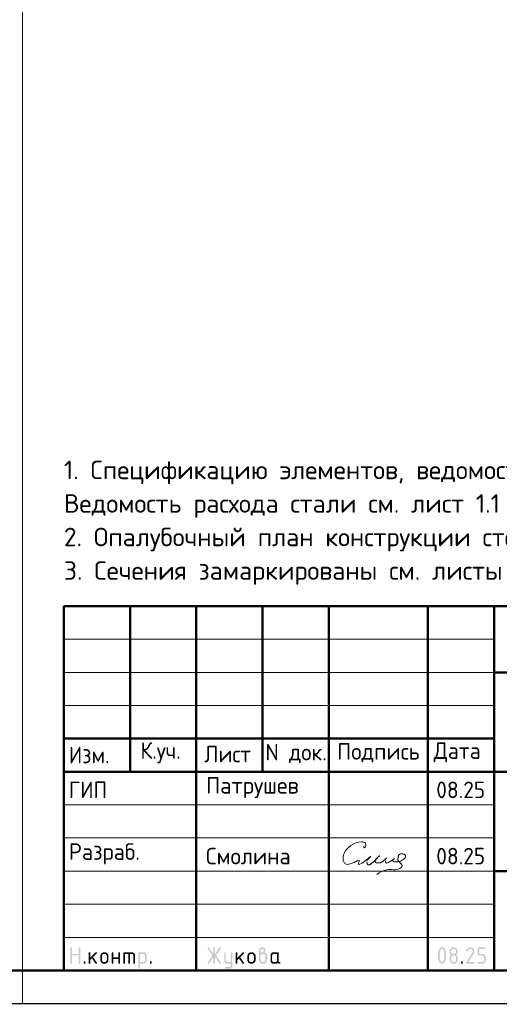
# Model space of a CAD drawing. Header units: millimetres. Extents: x 0 to 50400, y -12 to 35652.
# Tile 7 of 9: x 26798 to 35493, y -12 to 17820. Entities that reach past the tile are written whole.
import ezdxf

# ---------------------------------------------------------------- set-up
doc = ezdxf.new("R2010")
doc.units = ezdxf.units.MM
doc.layers.add('Standard', color=7, linetype='Continuous', lineweight=25)
doc.styles.add('ISOCPEUR', font='txt')

msp = doc.modelspace()

# ---------------------------------------------------------------- hatches: boundary and pattern name
at = {"layer": 'Standard', "linetype": 'Continuous', "lineweight": 25, "transparency": 33554687}
for points in [[(27719, 737), (27719, 1007), (27719, 1008), (27719, 1010), (27719, 1012), (27720, 1013), (27720, 1015), (27721, 1016), (27722, 1017), (27723, 1018), (27724, 1019), (27725, 1019), (27726, 1020), (27727, 1021), (27729, 1021), (27730, 1021), (27732, 1022), (27734, 1022), (27736, 1022), (27737, 1021), (27739, 1021), (27741, 1021), (27742, 1020), (27743, 1019), (27744, 1019), (27745, 1018), (27746, 1017), (27747, 1016), (27748, 1015), (27748, 1013), (27748, 1012), (27749, 1010), (27749, 1008), (27749, 1007), (27749, 902), (27869, 902), (27869, 1007), (27869, 1008), (27869, 1010), (27869, 1012), (27870, 1013), (27870, 1015), (27871, 1016), (27871, 1017), (27872, 1018), (27873, 1019), (27874, 1019), (27876, 1020), (27877, 1021), (27878, 1021), (27880, 1021), (27882, 1022), (27884, 1022), (27886, 1022), (27887, 1021), (27889, 1021), (27890, 1021), (27892, 1020), (27893, 1019), (27894, 1019), (27895, 1018), (27896, 1017), (27897, 1016), (27897, 1015), (27898, 1013), (27898, 1012), (27898, 1010), (27899, 1008), (27899, 1007), (27899, 737), (27899, 735), (27898, 733), (27898, 731), (27898, 730), (27897, 729), (27897, 727), (27896, 726), (27895, 725), (27894, 724), (27893, 724), (27892, 723), (27890, 722), (27889, 722), (27887, 722), (27886, 722), (27884, 722), (27882, 722), (27880, 722), (27878, 722), (27877, 722), (27876, 723), (27874, 724), (27873, 724), (27872, 725), (27871, 726), (27871, 727), (27870, 729), (27870, 730), (27869, 731), (27869, 733), (27869, 735), (27869, 737), (27869, 872), (27749, 872), (27749, 737), (27749, 735), (27749, 733), (27748, 731), (27748, 730), (27748, 729), (27747, 727), (27746, 726), (27745, 725), (27744, 724), (27743, 724), (27742, 723), (27741, 722), (27739, 722), (27737, 722), (27736, 722), (27734, 722), (27732, 722), (27730, 722), (27729, 722), (27727, 722), (27726, 723), (27725, 724), (27724, 724), (27723, 725), (27722, 726), (27721, 727), (27720, 729), (27720, 730), (27719, 731), (27719, 733), (27719, 735)], [(28079, 833), (28173, 927), (28174, 928), (28175, 929), (28177, 930), (28178, 930), (28179, 931), (28181, 931), (28182, 931), (28184, 931), (28186, 931), (28187, 931), (28189, 931), (28190, 930), (28192, 930), (28193, 929), (28194, 929), (28195, 928), (28196, 927), (28197, 926), (28197, 924), (28198, 923), (28198, 922), (28198, 920), (28199, 918), (28199, 916), (28199, 915), (28198, 914), (28198, 912), (28198, 911), (28197, 910), (28196, 908), (28195, 907), (28194, 906), (28128, 840), (28196, 745), (28197, 743), (28198, 741), (28199, 739), (28199, 736), (28199, 734), (28198, 733), (28198, 731), (28198, 730), (28197, 728), (28197, 727), (28196, 726), (28195, 725), (28194, 724), (28193, 724), (28192, 723), (28190, 722), (28189, 722), (28187, 722), (28186, 722), (28184, 722), (28182, 722), (28180, 722), (28178, 722), (28177, 723), (28175, 724), (28174, 725), (28172, 726), (28171, 728), (28107, 819), (28079, 791), (28079, 737), (28079, 735), (28078, 733), (28078, 731), (28078, 730), (28077, 729), (28077, 727), (28076, 726), (28075, 725), (28074, 724), (28073, 724), (28072, 723), (28070, 722), (28069, 722), (28067, 722), (28066, 722), (28064, 722), (28062, 722), (28060, 722), (28059, 722), (28057, 722), (28056, 723), (28055, 724), (28053, 724), (28052, 725), (28051, 726), (28051, 727), (28050, 729), (28050, 730), (28049, 731), (28049, 733), (28049, 735), (28049, 737), (28049, 916), (28049, 918), (28049, 920), (28049, 922), (28050, 923), (28050, 924), (28051, 926), (28051, 927), (28052, 928), (28053, 929), (28055, 929), (28056, 930), (28057, 930), (28059, 931), (28060, 931), (28062, 931), (28064, 931), (28066, 931), (28067, 931), (28069, 931), (28070, 930), (28072, 930), (28073, 929), (28074, 929), (28075, 928), (28076, 927), (28077, 926), (28077, 924), (28078, 923), (28078, 922), (28078, 920), (28079, 918), (28079, 916)], [(28498, 811), (28498, 737), (28498, 735), (28498, 733), (28498, 731), (28497, 730), (28497, 729), (28496, 727), (28496, 726), (28495, 725), (28494, 724), (28493, 724), (28491, 723), (28490, 722), (28489, 722), (28487, 722), (28485, 722), (28483, 722), (28481, 722), (28480, 722), (28478, 722), (28477, 722), (28475, 723), (28474, 724), (28473, 724), (28472, 725), (28471, 726), (28470, 727), (28470, 729), (28469, 730), (28469, 731), (28469, 733), (28468, 735), (28468, 737), (28468, 916), (28468, 918), (28469, 920), (28469, 922), (28469, 923), (28470, 924), (28470, 926), (28471, 927), (28472, 928), (28473, 929), (28474, 929), (28475, 930), (28477, 930), (28478, 931), (28480, 931), (28481, 931), (28483, 931), (28485, 931), (28487, 931), (28489, 931), (28490, 930), (28491, 930), (28493, 929), (28494, 929), (28495, 928), (28496, 927), (28496, 926), (28497, 924), (28497, 923), (28498, 922), (28498, 920), (28498, 918), (28498, 916), (28498, 841), (28588, 841), (28588, 916), (28588, 918), (28588, 920), (28588, 922), (28589, 923), (28589, 924), (28590, 926), (28591, 927), (28592, 928), (28593, 929), (28594, 929), (28595, 930), (28596, 930), (28598, 931), (28600, 931), (28601, 931), (28603, 931), (28605, 931), (28607, 931), (28608, 931), (28610, 930), (28611, 930), (28612, 929), (28613, 929), (28614, 928), (28615, 927), (28616, 926), (28617, 924), (28617, 923), (28618, 922), (28618, 920), (28618, 918), (28618, 916), (28618, 737), (28618, 735), (28618, 733), (28618, 731), (28617, 730), (28617, 729), (28616, 727), (28615, 726), (28614, 725), (28613, 724), (28612, 724), (28611, 723), (28610, 722), (28608, 722), (28607, 722), (28605, 722), (28603, 722), (28601, 722), (28600, 722), (28598, 722), (28596, 722), (28595, 723), (28594, 724), (28593, 724), (28592, 725), (28591, 726), (28590, 727), (28589, 729), (28589, 730), (28588, 731), (28588, 733), (28588, 735), (28588, 737), (28588, 811)], [(28693, 931), (28828, 931), (28831, 931), (28834, 931), (28837, 931), (28840, 930), (28843, 930), (28846, 929), (28849, 928), (28851, 927), (28854, 926), (28856, 925), (28859, 923), (28861, 922), (28864, 920), (28866, 918), (28868, 916), (28871, 914), (28873, 912), (28875, 909), (28877, 907), (28878, 905), (28880, 902), (28881, 900), (28883, 897), (28884, 895), (28885, 892), (28886, 889), (28886, 886), (28887, 883), (28887, 881), (28888, 878), (28888, 875), (28888, 871), (28888, 737), (28888, 735), (28888, 733), (28888, 731), (28887, 730), (28887, 729), (28886, 727), (28885, 726), (28884, 725), (28883, 724), (28882, 724), (28881, 723), (28880, 722), (28878, 722), (28877, 722), (28875, 722), (28873, 722), (28871, 722), (28869, 722), (28868, 722), (28866, 722), (28865, 723), (28864, 724), (28863, 724), (28862, 725), (28861, 726), (28860, 727), (28859, 729), (28859, 730), (28858, 731), (28858, 733), (28858, 735), (28858, 737), (28858, 871), (28858, 875), (28857, 877), (28857, 880), (28856, 883), (28855, 886), (28853, 888), (28851, 891), (28849, 893), (28847, 895), (28845, 896), (28842, 898), (28840, 899), (28837, 900), (28834, 901), (28831, 901), (28828, 901), (28798, 901), (28798, 737), (28798, 735), (28798, 733), (28798, 731), (28797, 730), (28797, 729), (28796, 727), (28795, 726), (28794, 725), (28793, 724), (28792, 724), (28791, 723), (28790, 722), (28788, 722), (28787, 722), (28785, 722), (28783, 722), (28781, 722), (28780, 722), (28778, 722), (28777, 722), (28775, 723), (28774, 724), (28773, 724), (28772, 725), (28771, 726), (28770, 727), (28769, 729), (28769, 730), (28769, 731), (28768, 733), (28768, 735), (28768, 737), (28768, 901), (28708, 901), (28708, 737), (28708, 735), (28708, 733), (28708, 731), (28707, 730), (28707, 729), (28706, 727), (28705, 726), (28704, 725), (28704, 724), (28702, 724), (28701, 723), (28700, 722), (28698, 722), (28697, 722), (28695, 722), (28693, 722), (28691, 722), (28690, 722), (28688, 722), (28687, 722), (28685, 723), (28684, 724), (28683, 724), (28682, 725), (28681, 726), (28680, 727), (28680, 729), (28679, 730), (28679, 731), (28678, 733), (28678, 735), (28678, 737), (28678, 916), (28678, 918), (28678, 920), (28679, 922), (28679, 923), (28680, 924), (28680, 926), (28681, 927), (28682, 928), (28683, 929), (28684, 929), (28685, 930), (28687, 930), (28688, 931), (28690, 931), (28691, 931)], [(30310, 844), (30233, 728), (30232, 726), (30230, 725), (30229, 724), (30227, 723), (30226, 722), (30224, 722), (30222, 722), (30220, 722), (30218, 722), (30217, 722), (30215, 722), (30214, 723), (30212, 723), (30211, 724), (30210, 724), (30209, 725), (30208, 726), (30207, 728), (30207, 729), (30206, 730), (30206, 732), (30206, 734), (30205, 735), (30205, 737), (30205, 739), (30206, 741), (30207, 743), (30208, 745), (30292, 871), (30208, 998), (30207, 1000), (30206, 1002), (30205, 1004), (30205, 1006), (30205, 1008), (30206, 1010), (30206, 1011), (30206, 1013), (30207, 1014), (30207, 1015), (30208, 1017), (30209, 1018), (30210, 1019), (30211, 1019), (30212, 1020), (30214, 1021), (30215, 1021), (30217, 1021), (30218, 1022), (30220, 1022), (30222, 1022), (30224, 1021), (30226, 1021), (30227, 1020), (30229, 1019), (30230, 1018), (30232, 1016), (30233, 1015), (30310, 899), (30310, 1007), (30310, 1008), (30310, 1010), (30311, 1012), (30311, 1013), (30312, 1015), (30312, 1016), (30313, 1017), (30314, 1018), (30315, 1019), (30316, 1019), (30317, 1020), (30319, 1021), (30320, 1021), (30322, 1021), (30323, 1022), (30325, 1022), (30327, 1022), (30329, 1021), (30330, 1021), (30332, 1021), (30333, 1020), (30334, 1019), (30336, 1019), (30337, 1018), (30337, 1017), (30338, 1016), (30339, 1015), (30339, 1013), (30340, 1012), (30340, 1010), (30340, 1008), (30340, 1007), (30340, 899), (30418, 1015), (30419, 1016), (30420, 1018), (30422, 1019), (30423, 1020), (30425, 1021), (30427, 1021), (30428, 1022), (30430, 1022), (30432, 1022), (30433, 1021), (30435, 1021), (30436, 1020), (30437, 1020), (30439, 1019), (30440, 1018), (30441, 1017), (30442, 1016), (30443, 1015), (30444, 1013), (30444, 1012), (30445, 1011), (30445, 1009), (30445, 1008), (30445, 1006), (30445, 1004), (30445, 1002), (30444, 1000), (30443, 998), (30358, 871), (30443, 745), (30444, 743), (30445, 741), (30445, 739), (30445, 737), (30445, 735), (30445, 734), (30445, 732), (30444, 731), (30444, 730), (30443, 728), (30442, 727), (30441, 726), (30440, 725), (30439, 724), (30438, 723), (30436, 723), (30435, 722), (30434, 722), (30432, 722), (30431, 722), (30429, 722), (30427, 722), (30425, 722), (30423, 723), (30422, 724), (30420, 725), (30419, 726), (30418, 728), (30340, 844), (30340, 737), (30340, 735), (30340, 733), (30340, 731), (30339, 730), (30339, 729), (30338, 727), (30337, 726), (30337, 725), (30336, 724), (30334, 724), (30333, 723), (30332, 722), (30330, 722), (30329, 722), (30327, 722), (30325, 722), (30323, 722), (30322, 722), (30320, 722), (30319, 722), (30317, 723), (30316, 724), (30315, 724), (30314, 725), (30313, 726), (30312, 727), (30312, 729), (30311, 730), (30311, 731), (30310, 733), (30310, 735), (30310, 737)], [(30625, 691), (30625, 722), (30565, 722), (30562, 722), (30559, 722), (30556, 722), (30553, 723), (30550, 723), (30547, 724), (30545, 725), (30542, 726), (30539, 727), (30537, 728), (30534, 730), (30532, 731), (30529, 733), (30527, 735), (30525, 737), (30523, 739), (30521, 741), (30519, 744), (30517, 746), (30515, 748), (30513, 751), (30512, 753), (30511, 756), (30510, 758), (30509, 761), (30508, 764), (30507, 767), (30506, 769), (30506, 772), (30506, 775), (30505, 778), (30505, 781), (30505, 916), (30505, 918), (30506, 920), (30506, 922), (30506, 923), (30507, 924), (30507, 926), (30508, 927), (30509, 928), (30510, 929), (30511, 929), (30512, 930), (30514, 930), (30515, 931), (30517, 931), (30518, 931), (30520, 931), (30522, 931), (30524, 931), (30526, 931), (30527, 930), (30528, 930), (30530, 929), (30531, 929), (30532, 928), (30533, 927), (30533, 926), (30534, 924), (30534, 923), (30535, 922), (30535, 920), (30535, 918), (30535, 916), (30535, 782), (30535, 779), (30536, 776), (30536, 773), (30538, 770), (30539, 768), (30540, 765), (30542, 763), (30544, 760), (30546, 758), (30549, 757), (30551, 755), (30554, 754), (30557, 753), (30559, 752), (30562, 752), (30565, 752), (30625, 752), (30625, 916), (30625, 918), (30625, 920), (30625, 922), (30626, 923), (30626, 924), (30627, 926), (30628, 927), (30629, 928), (30630, 929), (30631, 929), (30632, 930), (30633, 930), (30635, 931), (30636, 931), (30638, 931), (30640, 931), (30642, 931), (30644, 931), (30645, 931), (30647, 930), (30648, 930), (30649, 929), (30650, 929), (30651, 928), (30652, 927), (30653, 926), (30654, 924), (30654, 923), (30655, 922), (30655, 920), (30655, 918), (30655, 916), (30655, 692), (30655, 688), (30655, 685), (30655, 682), (30654, 680), (30653, 677), (30653, 674), (30652, 671), (30651, 669), (30650, 666), (30648, 663), (30647, 661), (30645, 658), (30644, 656), (30642, 654), (30640, 651), (30638, 649), (30636, 647), (30634, 645), (30631, 643), (30629, 641), (30627, 640), (30624, 638), (30621, 637), (30619, 636), (30616, 635), (30613, 634), (30611, 633), (30608, 633), (30605, 632), (30602, 632), (30599, 632), (30596, 632), (30535, 632), (30534, 632), (30532, 632), (30530, 632), (30529, 633), (30527, 633), (30526, 634), (30525, 634), (30524, 635), (30523, 636), (30522, 638), (30522, 639), (30521, 640), (30521, 642), (30521, 643), (30520, 645), (30520, 647), (30520, 648), (30521, 650), (30521, 651), (30522, 652), (30522, 654), (30523, 655), (30524, 656), (30525, 657), (30526, 658), (30527, 659), (30529, 660), (30530, 661), (30531, 661), (30533, 661), (30534, 662), (30535, 662), (30595, 662), (30598, 662), (30601, 662), (30604, 663), (30607, 664), (30609, 665), (30612, 666), (30614, 668), (30616, 670), (30619, 672), (30620, 675), (30622, 677), (30623, 680), (30624, 682), (30624, 685), (30625, 688)], [(30745, 833), (30840, 927), (30841, 928), (30842, 929), (30843, 930), (30844, 930), (30846, 931), (30847, 931), (30849, 931), (30850, 931), (30852, 931), (30854, 931), (30855, 931), (30857, 930), (30858, 930), (30859, 929), (30860, 929), (30861, 928), (30862, 927), (30863, 926), (30864, 924), (30864, 923), (30865, 922), (30865, 920), (30865, 918), (30865, 916), (30865, 915), (30865, 914), (30865, 912), (30864, 911), (30863, 910), (30863, 908), (30862, 907), (30861, 906), (30795, 840), (30862, 745), (30864, 743), (30864, 741), (30865, 739), (30865, 736), (30865, 734), (30865, 733), (30865, 731), (30864, 730), (30864, 728), (30863, 727), (30862, 726), (30861, 725), (30860, 724), (30859, 724), (30858, 723), (30857, 722), (30855, 722), (30854, 722), (30852, 722), (30850, 722), (30848, 722), (30846, 722), (30845, 722), (30843, 723), (30842, 724), (30840, 725), (30839, 726), (30838, 728), (30773, 819), (30745, 791), (30745, 737), (30745, 735), (30745, 733), (30745, 731), (30744, 730), (30744, 729), (30743, 727), (30742, 726), (30741, 725), (30741, 724), (30739, 724), (30738, 723), (30737, 722), (30735, 722), (30734, 722), (30732, 722), (30730, 722), (30728, 722), (30727, 722), (30725, 722), (30724, 722), (30722, 723), (30721, 724), (30720, 724), (30719, 725), (30718, 726), (30717, 727), (30717, 729), (30716, 730), (30716, 731), (30715, 733), (30715, 735), (30715, 737), (30715, 916), (30715, 918), (30715, 920), (30716, 922), (30716, 923), (30717, 924), (30717, 926), (30718, 927), (30719, 928), (30720, 929), (30721, 929), (30722, 930), (30724, 930), (30725, 931), (30727, 931), (30728, 931), (30730, 931), (30732, 931), (30734, 931), (30735, 931), (30737, 930), (30738, 930), (30739, 929), (30741, 929), (30741, 928), (30742, 927), (30743, 926), (30744, 924), (30744, 923), (30745, 922), (30745, 920), (30745, 918), (30745, 916)], [(34965, 1022), (34968, 1022), (34972, 1021), (34976, 1021), (34980, 1020), (34983, 1019), (34987, 1018), (34990, 1017), (34993, 1016), (34997, 1015), (35000, 1013), (35003, 1011), (35006, 1009), (35009, 1007), (35012, 1005), (35015, 1002), (35018, 1000), (35020, 997), (35023, 994), (35025, 991), (35027, 988), (35029, 985), (35031, 982), (35033, 979), (35034, 975), (35035, 972), (35036, 969), (35038, 965), (35038, 962), (35039, 958), (35039, 954), (35040, 950), (35040, 947), (35040, 941), (35039, 936), (35038, 930), (35036, 925), (35034, 920), (35032, 914), (35029, 909), (35026, 903), (34931, 752), (35025, 752), (35026, 752), (35028, 751), (35030, 751), (35031, 751), (35033, 750), (35034, 749), (35035, 749), (35036, 748), (35037, 747), (35037, 746), (35038, 745), (35039, 743), (35039, 742), (35039, 740), (35040, 738), (35040, 737), (35040, 735), (35039, 733), (35039, 731), (35039, 730), (35038, 729), (35037, 727), (35037, 726), (35036, 725), (35035, 724), (35034, 724), (35033, 723), (35031, 722), (35030, 722), (35028, 722), (35026, 722), (35025, 722), (34905, 722), (34903, 722), (34901, 722), (34899, 722), (34898, 722), (34897, 723), (34895, 724), (34894, 724), (34893, 725), (34892, 726), (34892, 727), (34891, 729), (34891, 730), (34890, 731), (34890, 733), (34890, 735), (34890, 737), (34890, 739), (34890, 741), (34891, 743), (34892, 745), (35002, 922), (35004, 925), (35005, 928), (35007, 931), (35008, 934), (35009, 937), (35009, 940), (35010, 943), (35010, 946), (35010, 951), (35009, 955), (35008, 960), (35006, 964), (35005, 968), (35002, 971), (35000, 975), (34996, 978), (34993, 982), (34989, 984), (34986, 987), (34982, 988), (34978, 990), (34974, 991), (34969, 991), (34965, 991), (34961, 991), (34958, 991), (34955, 990), (34952, 989), (34949, 988), (34946, 986), (34943, 984), (34940, 982), (34937, 980), (34934, 977), (34931, 974), (34929, 970), (34926, 967), (34923, 963), (34920, 958), (34918, 954), (34917, 952), (34915, 951), (34914, 949), (34912, 948), (34911, 947), (34909, 947), (34907, 947), (34905, 947), (34903, 947), (34901, 947), (34899, 947), (34898, 947), (34897, 948), (34895, 949), (34894, 949), (34893, 950), (34892, 951), (34892, 952), (34891, 954), (34891, 955), (34890, 956), (34890, 958), (34890, 960), (34890, 961), (34890, 963), (34890, 965), (34890, 966), (34891, 968), (34894, 974), (34898, 980), (34902, 986), (34906, 991), (34910, 996), (34914, 1000), (34919, 1005), (34923, 1008), (34928, 1011), (34933, 1014), (34938, 1016), (34943, 1018), (34948, 1020), (34953, 1021), (34959, 1022)], [(35100, 887), (35100, 1007), (35100, 1008), (35100, 1010), (35100, 1012), (35100, 1013), (35101, 1015), (35102, 1016), (35102, 1017), (35103, 1018), (35104, 1019), (35105, 1019), (35107, 1020), (35108, 1021), (35109, 1021), (35111, 1021), (35113, 1022), (35114, 1022), (35219, 1022), (35221, 1022), (35223, 1021), (35224, 1021), (35226, 1021), (35227, 1020), (35228, 1019), (35229, 1019), (35230, 1018), (35231, 1017), (35232, 1016), (35233, 1014), (35233, 1013), (35234, 1012), (35234, 1010), (35234, 1008), (35234, 1007), (35234, 1005), (35234, 1003), (35234, 1001), (35233, 1000), (35233, 999), (35232, 997), (35231, 996), (35230, 995), (35229, 994), (35228, 994), (35227, 993), (35226, 992), (35224, 992), (35223, 992), (35221, 991), (35219, 991), (35130, 991), (35130, 902), (35174, 902), (35178, 902), (35182, 901), (35186, 901), (35189, 900), (35193, 900), (35196, 899), (35200, 897), (35203, 896), (35207, 895), (35210, 893), (35213, 891), (35216, 889), (35219, 887), (35222, 885), (35225, 882), (35227, 880), (35230, 877), (35232, 874), (35235, 871), (35237, 868), (35239, 865), (35241, 862), (35242, 859), (35244, 855), (35245, 852), (35246, 849), (35247, 845), (35248, 841), (35249, 838), (35249, 834), (35249, 830), (35249, 827), (35249, 797), (35249, 793), (35249, 789), (35249, 785), (35248, 782), (35247, 778), (35246, 775), (35245, 771), (35244, 768), (35242, 764), (35241, 761), (35239, 758), (35237, 755), (35235, 752), (35232, 749), (35230, 746), (35227, 743), (35224, 741), (35222, 738), (35219, 736), (35216, 734), (35213, 732), (35209, 730), (35206, 728), (35203, 727), (35200, 726), (35196, 725), (35193, 724), (35189, 723), (35186, 722), (35182, 722), (35178, 722), (35174, 722), (35114, 722), (35113, 722), (35111, 722), (35109, 722), (35108, 722), (35107, 723), (35105, 724), (35104, 724), (35103, 725), (35102, 726), (35102, 727), (35101, 729), (35100, 730), (35100, 731), (35100, 733), (35100, 735), (35100, 737), (35100, 738), (35100, 740), (35100, 742), (35100, 743), (35101, 745), (35102, 746), (35102, 747), (35103, 748), (35104, 749), (35105, 749), (35107, 750), (35108, 751), (35109, 751), (35111, 751), (35113, 752), (35114, 752), (35174, 752), (35179, 752), (35183, 752), (35188, 753), (35192, 755), (35196, 756), (35199, 759), (35203, 761), (35206, 765), (35209, 768), (35212, 772), (35214, 775), (35216, 779), (35218, 783), (35218, 788), (35219, 792), (35219, 797), (35219, 827), (35219, 831), (35218, 836), (35218, 840), (35216, 844), (35214, 848), (35212, 851), (35209, 855), (35206, 858), (35203, 862), (35199, 864), (35195, 867), (35192, 868), (35188, 870), (35183, 871), (35179, 872), (35174, 872), (35114, 872), (35113, 872), (35111, 872), (35109, 872), (35108, 872), (35107, 873), (35105, 874), (35104, 874), (35103, 875), (35102, 876), (35102, 877), (35101, 879), (35100, 880), (35100, 881), (35100, 883), (35100, 885)], [(27959, 752), (27959, 753), (27959, 755), (27959, 757), (27960, 758), (27960, 760), (27961, 761), (27962, 762), (27963, 763), (27963, 764), (27965, 765), (27966, 765), (27967, 766), (27969, 766), (27970, 766), (27972, 767), (27974, 767), (27976, 767), (27977, 766), (27979, 766), (27980, 766), (27982, 765), (27983, 765), (27984, 764), (27985, 763), (27986, 762), (27987, 761), (27987, 760), (27988, 758), (27988, 757), (27989, 755), (27989, 753), (27989, 752), (27989, 737), (27989, 735), (27989, 733), (27988, 731), (27988, 730), (27987, 729), (27987, 727), (27986, 726), (27985, 725), (27984, 724), (27983, 724), (27982, 723), (27980, 722), (27979, 722), (27977, 722), (27976, 722), (27974, 722), (27972, 722), (27970, 722), (27969, 722), (27967, 722), (27966, 723), (27965, 724), (27963, 724), (27963, 725), (27962, 726), (27961, 727), (27960, 729), (27960, 730), (27959, 731), (27959, 733), (27959, 735), (27959, 737)], [(29158, 752), (29158, 753), (29158, 755), (29158, 757), (29159, 758), (29159, 760), (29160, 761), (29161, 762), (29162, 763), (29163, 764), (29164, 765), (29165, 765), (29166, 766), (29168, 766), (29169, 766), (29171, 767), (29173, 767), (29175, 767), (29177, 766), (29178, 766), (29180, 766), (29181, 765), (29182, 765), (29183, 764), (29184, 763), (29185, 762), (29186, 761), (29187, 760), (29187, 758), (29188, 757), (29188, 755), (29188, 753), (29188, 752), (29188, 737), (29188, 735), (29188, 733), (29188, 731), (29187, 730), (29187, 729), (29186, 727), (29185, 726), (29184, 725), (29183, 724), (29182, 724), (29181, 723), (29180, 722), (29178, 722), (29177, 722), (29175, 722), (29173, 722), (29171, 722), (29169, 722), (29168, 722), (29166, 722), (29165, 723), (29164, 724), (29163, 724), (29162, 725), (29161, 726), (29160, 727), (29159, 729), (29159, 730), (29158, 731), (29158, 733), (29158, 735), (29158, 737)], [(34800, 752), (34800, 753), (34800, 755), (34800, 757), (34801, 758), (34801, 760), (34802, 761), (34803, 762), (34804, 763), (34804, 764), (34806, 765), (34807, 765), (34808, 766), (34810, 766), (34811, 766), (34813, 767), (34815, 767), (34817, 767), (34818, 766), (34820, 766), (34821, 766), (34823, 765), (34824, 765), (34825, 764), (34826, 763), (34827, 762), (34828, 761), (34828, 760), (34829, 758), (34829, 757), (34830, 755), (34830, 753), (34830, 752), (34830, 737), (34830, 735), (34830, 733), (34829, 731), (34829, 730), (34828, 729), (34828, 727), (34827, 726), (34826, 725), (34825, 724), (34824, 724), (34823, 723), (34821, 722), (34820, 722), (34818, 722), (34817, 722), (34815, 722), (34813, 722), (34811, 722), (34810, 722), (34808, 722), (34807, 723), (34806, 724), (34804, 724), (34804, 725), (34803, 726), (34802, 727), (34801, 729), (34801, 730), (34800, 731), (34800, 733), (34800, 735), (34800, 737)]]:
    msp.add_hatch(color=7, dxfattribs=at).paths.add_polyline_path(points, flags=16)
h = msp.add_hatch(color=7, dxfattribs=at)
h.paths.add_polyline_path([(28259, 796), (28259, 856), (28259, 860), (28259, 864), (28259, 868), (28260, 871), (28261, 875), (28262, 878), (28263, 882), (28264, 885), (28265, 889), (28267, 892), (28269, 895), (28271, 898), (28273, 901), (28275, 904), (28278, 907), (28280, 909), (28283, 912), (28286, 915), (28289, 917), (28292, 919), (28295, 921), (28298, 923), (28301, 925), (28305, 926), (28308, 927), (28311, 928), (28315, 929), (28318, 930), (28322, 931), (28326, 931), (28329, 931), (28333, 931), (28337, 931), (28341, 931), (28345, 931), (28349, 930), (28352, 929), (28356, 928), (28359, 927), (28362, 926), (28366, 925), (28369, 923), (28372, 921), (28375, 919), (28378, 917), (28381, 915), (28384, 912), (28387, 910), (28389, 907), (28392, 904), (28394, 901), (28396, 898), (28398, 895), (28400, 892), (28401, 889), (28403, 886), (28404, 882), (28405, 879), (28406, 875), (28407, 872), (28408, 868), (28408, 864), (28408, 860), (28408, 856), (28408, 796), (28408, 793), (28408, 789), (28408, 785), (28407, 781), (28406, 778), (28405, 774), (28404, 771), (28403, 768), (28401, 764), (28400, 761), (28398, 758), (28396, 755), (28394, 752), (28391, 749), (28389, 746), (28386, 743), (28384, 741), (28381, 738), (28378, 736), (28375, 734), (28372, 732), (28369, 730), (28365, 728), (28362, 727), (28359, 726), (28355, 725), (28352, 724), (28348, 723), (28345, 722), (28341, 722), (28337, 722), (28333, 722), (28329, 722), (28326, 722), (28322, 722), (28318, 723), (28315, 724), (28311, 725), (28308, 726), (28305, 727), (28301, 728), (28298, 730), (28295, 732), (28292, 734), (28289, 736), (28286, 738), (28283, 741), (28280, 743), (28278, 746), (28275, 749), (28273, 752), (28271, 755), (28269, 758), (28267, 761), (28265, 764), (28264, 768), (28263, 771), (28262, 774), (28261, 778), (28260, 781), (28259, 785), (28259, 789), (28259, 793)], flags=16)
h.paths.add_polyline_path([(28378, 797), (28378, 857), (28378, 861), (28377, 866), (28377, 870), (28375, 874), (28373, 878), (28371, 881), (28368, 885), (28365, 888), (28362, 892), (28358, 894), (28355, 897), (28351, 898), (28347, 900), (28342, 901), (28338, 902), (28333, 902), (28329, 902), (28324, 901), (28320, 900), (28316, 898), (28312, 897), (28309, 894), (28305, 892), (28302, 888), (28298, 885), (28296, 881), (28293, 878), (28292, 874), (28290, 870), (28289, 866), (28289, 861), (28289, 857), (28289, 797), (28289, 792), (28289, 788), (28290, 783), (28292, 779), (28293, 775), (28296, 772), (28298, 768), (28302, 765), (28305, 761), (28308, 759), (28312, 756), (28316, 755), (28320, 753), (28324, 752), (28329, 752), (28333, 752), (28338, 752), (28342, 752), (28347, 753), (28351, 755), (28355, 757), (28358, 759), (28362, 761), (28365, 765), (28368, 768), (28371, 772), (28373, 775), (28375, 779), (28377, 783), (28377, 788), (28378, 792)])
h = msp.add_hatch(color=7, dxfattribs=at)
h.paths.add_polyline_path([(28948, 916), (28948, 918), (28948, 920), (28949, 922), (28949, 923), (28950, 924), (28950, 926), (28951, 927), (28952, 928), (28953, 929), (28954, 929), (28955, 930), (28957, 930), (28958, 931), (28960, 931), (28961, 931), (28963, 931), (29038, 931), (29041, 931), (29044, 931), (29047, 931), (29050, 930), (29053, 930), (29056, 929), (29059, 928), (29061, 927), (29064, 926), (29066, 925), (29069, 923), (29071, 922), (29074, 920), (29076, 918), (29078, 916), (29080, 914), (29083, 912), (29085, 910), (29086, 907), (29088, 905), (29090, 902), (29091, 900), (29092, 897), (29094, 895), (29095, 892), (29095, 889), (29096, 886), (29097, 884), (29097, 881), (29098, 878), (29098, 875), (29098, 871), (29098, 781), (29098, 778), (29098, 775), (29097, 772), (29097, 769), (29096, 767), (29095, 764), (29095, 761), (29094, 758), (29092, 756), (29091, 753), (29090, 751), (29088, 748), (29086, 746), (29085, 744), (29083, 741), (29081, 739), (29078, 737), (29076, 735), (29074, 733), (29071, 731), (29069, 730), (29066, 728), (29064, 727), (29061, 726), (29059, 725), (29056, 724), (29053, 723), (29050, 723), (29047, 722), (29044, 722), (29041, 722), (29038, 722), (28978, 722), (28978, 647), (28978, 645), (28978, 643), (28978, 641), (28977, 640), (28977, 639), (28976, 638), (28975, 636), (28974, 635), (28973, 634), (28972, 634), (28971, 633), (28970, 633), (28968, 632), (28967, 632), (28965, 632), (28963, 632), (28961, 632), (28960, 632), (28958, 632), (28957, 633), (28955, 633), (28954, 634), (28953, 634), (28952, 635), (28951, 636), (28950, 638), (28950, 639), (28949, 640), (28949, 641), (28948, 643), (28948, 645), (28948, 647)], flags=16)
h.paths.add_polyline_path([(28978, 901), (28978, 752), (29038, 752), (29041, 752), (29044, 752), (29047, 753), (29049, 754), (29052, 755), (29054, 757), (29057, 758), (29059, 760), (29061, 763), (29063, 765), (29065, 767), (29066, 770), (29067, 773), (29067, 776), (29068, 778), (29068, 782), (29068, 871), (29068, 875), (29067, 877), (29067, 880), (29066, 883), (29065, 886), (29063, 888), (29061, 891), (29059, 893), (29057, 895), (29055, 896), (29052, 898), (29050, 899), (29047, 900), (29044, 901), (29041, 901), (29038, 901)])
h = msp.add_hatch(color=7, dxfattribs=at)
h.paths.add_polyline_path([(30925, 796), (30925, 856), (30925, 860), (30925, 864), (30926, 868), (30926, 871), (30927, 875), (30928, 878), (30929, 882), (30930, 885), (30932, 889), (30934, 892), (30935, 895), (30937, 898), (30939, 901), (30942, 904), (30944, 907), (30947, 909), (30950, 912), (30952, 915), (30955, 917), (30958, 919), (30961, 921), (30965, 923), (30968, 925), (30971, 926), (30974, 927), (30978, 928), (30981, 929), (30985, 930), (30988, 931), (30992, 931), (30996, 931), (31000, 931), (31004, 931), (31008, 931), (31011, 931), (31015, 930), (31019, 929), (31022, 928), (31026, 927), (31029, 926), (31032, 925), (31035, 923), (31039, 921), (31042, 919), (31045, 917), (31047, 915), (31050, 912), (31053, 910), (31056, 907), (31058, 904), (31060, 901), (31063, 898), (31065, 895), (31066, 892), (31068, 889), (31069, 886), (31071, 882), (31072, 879), (31073, 875), (31073, 872), (31074, 868), (31074, 864), (31075, 860), (31075, 856), (31075, 796), (31075, 793), (31074, 789), (31074, 785), (31073, 781), (31073, 778), (31072, 774), (31071, 771), (31069, 768), (31068, 764), (31066, 761), (31064, 758), (31062, 755), (31060, 752), (31058, 749), (31056, 746), (31053, 743), (31050, 741), (31047, 738), (31044, 736), (31041, 734), (31038, 732), (31035, 730), (31032, 728), (31029, 727), (31025, 726), (31022, 725), (31018, 724), (31015, 723), (31011, 722), (31007, 722), (31004, 722), (31000, 722), (30996, 722), (30992, 722), (30988, 722), (30985, 723), (30981, 724), (30978, 725), (30974, 726), (30971, 727), (30968, 728), (30965, 730), (30961, 732), (30958, 734), (30955, 736), (30952, 738), (30950, 741), (30947, 743), (30944, 746), (30942, 749), (30939, 752), (30937, 755), (30935, 758), (30934, 761), (30932, 764), (30930, 768), (30929, 771), (30928, 774), (30927, 778), (30926, 781), (30926, 785), (30925, 789), (30925, 793)], flags=16)
h.paths.add_polyline_path([(31045, 797), (31045, 857), (31045, 861), (31044, 866), (31043, 870), (31041, 874), (31040, 878), (31037, 881), (31035, 885), (31032, 888), (31028, 892), (31025, 894), (31021, 897), (31017, 898), (31013, 900), (31009, 901), (31004, 902), (31000, 902), (30995, 902), (30991, 901), (30987, 900), (30983, 898), (30979, 897), (30975, 894), (30971, 892), (30968, 888), (30965, 885), (30962, 881), (30960, 878), (30958, 874), (30957, 870), (30956, 866), (30955, 861), (30955, 857), (30955, 797), (30955, 792), (30956, 788), (30957, 783), (30958, 779), (30960, 775), (30962, 772), (30965, 768), (30968, 765), (30971, 761), (30975, 759), (30979, 756), (30983, 755), (30986, 753), (30991, 752), (30995, 752), (31000, 752), (31004, 752), (31009, 752), (31013, 753), (31017, 755), (31021, 757), (31025, 759), (31028, 761), (31032, 765), (31035, 768), (31037, 772), (31040, 775), (31041, 779), (31043, 783), (31044, 788), (31045, 792)])
h = msp.add_hatch(color=7, dxfattribs=at)
h.paths.add_polyline_path([(31165, 916), (31170, 920), (31174, 923), (31179, 926), (31183, 928), (31188, 930), (31192, 931), (31196, 931), (31200, 931), (31202, 931), (31204, 932), (31207, 933), (31209, 934), (31211, 935), (31213, 937), (31215, 939), (31217, 942), (31219, 944), (31221, 947), (31222, 949), (31223, 952), (31224, 954), (31224, 957), (31225, 959), (31225, 961), (31225, 965), (31224, 968), (31224, 970), (31223, 973), (31222, 976), (31220, 978), (31218, 981), (31216, 983), (31214, 985), (31212, 987), (31209, 988), (31207, 989), (31204, 990), (31201, 991), (31198, 991), (31195, 991), (31192, 991), (31189, 991), (31186, 990), (31183, 989), (31181, 988), (31178, 987), (31176, 985), (31174, 983), (31171, 981), (31170, 978), (31168, 976), (31167, 973), (31166, 970), (31165, 967), (31165, 965), (31165, 961)])
h.paths.add_polyline_path([(31240, 925), (31245, 923), (31249, 920), (31254, 918), (31258, 914), (31262, 911), (31266, 907), (31269, 903), (31272, 898), (31275, 893), (31278, 888), (31280, 883), (31282, 878), (31283, 873), (31284, 868), (31285, 862), (31285, 857), (31285, 797), (31285, 793), (31284, 789), (31284, 785), (31283, 781), (31282, 778), (31281, 774), (31280, 771), (31279, 768), (31278, 764), (31276, 761), (31274, 758), (31272, 755), (31270, 752), (31268, 749), (31265, 746), (31263, 743), (31260, 741), (31257, 738), (31254, 736), (31251, 734), (31248, 732), (31245, 730), (31242, 728), (31238, 727), (31235, 726), (31232, 725), (31228, 724), (31225, 723), (31221, 722), (31217, 722), (31214, 722), (31210, 722), (31206, 722), (31202, 722), (31198, 722), (31195, 723), (31191, 724), (31188, 725), (31184, 726), (31181, 727), (31177, 728), (31174, 730), (31171, 732), (31168, 734), (31165, 736), (31162, 738), (31159, 741), (31157, 743), (31154, 746), (31151, 749), (31149, 752), (31147, 755), (31145, 758), (31143, 761), (31142, 764), (31140, 768), (31139, 771), (31138, 774), (31137, 778), (31136, 782), (31136, 785), (31135, 789), (31135, 793), (31135, 797), (31135, 962), (31135, 965), (31135, 968), (31135, 971), (31136, 974), (31136, 977), (31137, 979), (31138, 982), (31139, 985), (31140, 987), (31142, 990), (31143, 993), (31145, 995), (31146, 997), (31148, 1000), (31150, 1002), (31152, 1004), (31154, 1006), (31157, 1008), (31159, 1010), (31161, 1012), (31164, 1013), (31166, 1015), (31169, 1016), (31172, 1017), (31174, 1018), (31177, 1019), (31180, 1020), (31183, 1020), (31186, 1021), (31189, 1021), (31192, 1022), (31195, 1022), (31198, 1022), (31201, 1021), (31204, 1021), (31207, 1020), (31210, 1020), (31212, 1019), (31215, 1018), (31218, 1017), (31221, 1016), (31223, 1015), (31226, 1013), (31228, 1012), (31230, 1010), (31233, 1008), (31235, 1006), (31237, 1004), (31239, 1002), (31241, 1000), (31243, 997), (31245, 995), (31246, 992), (31248, 990), (31249, 987), (31250, 985), (31251, 982), (31252, 979), (31253, 976), (31253, 974), (31254, 971), (31254, 968), (31254, 965), (31254, 962), (31254, 956), (31254, 951), (31253, 946), (31251, 941), (31249, 937), (31246, 933), (31243, 929)], flags=16)
h.paths.add_polyline_path([(31254, 797), (31254, 857), (31254, 861), (31254, 866), (31253, 870), (31251, 874), (31250, 878), (31247, 881), (31245, 885), (31241, 888), (31238, 892), (31235, 894), (31231, 897), (31227, 898), (31223, 900), (31219, 901), (31214, 902), (31210, 902), (31205, 902), (31201, 901), (31196, 900), (31192, 898), (31188, 897), (31185, 894), (31181, 892), (31178, 888), (31175, 885), (31172, 881), (31170, 878), (31168, 874), (31167, 870), (31166, 866), (31165, 861), (31165, 857), (31165, 797), (31165, 792), (31166, 788), (31167, 783), (31168, 779), (31170, 775), (31172, 772), (31175, 768), (31178, 765), (31181, 761), (31185, 759), (31188, 756), (31192, 755), (31196, 753), (31201, 752), (31205, 752), (31210, 752), (31214, 752), (31219, 752), (31223, 753), (31227, 755), (31231, 757), (31235, 759), (31238, 761), (31241, 765), (31245, 768), (31247, 772), (31250, 775), (31251, 779), (31253, 783), (31254, 788), (31254, 792)])
h = msp.add_hatch(color=7, dxfattribs=at)
h.paths.add_polyline_path([(31464, 901), (31405, 901), (31401, 901), (31399, 901), (31396, 900), (31393, 899), (31390, 898), (31388, 896), (31386, 895), (31383, 893), (31381, 890), (31380, 888), (31378, 886), (31377, 883), (31376, 880), (31375, 877), (31375, 874), (31375, 871), (31375, 782), (31375, 778), (31375, 776), (31376, 773), (31377, 770), (31378, 768), (31380, 765), (31381, 763), (31384, 760), (31386, 758), (31388, 757), (31391, 755), (31393, 754), (31396, 753), (31399, 752), (31402, 752), (31405, 752), (31434, 752), (31438, 752), (31440, 752), (31443, 753), (31446, 754), (31449, 755), (31451, 757), (31453, 758), (31456, 760), (31458, 763), (31459, 765), (31461, 767), (31462, 770), (31463, 773), (31464, 776), (31464, 778), (31464, 782)])
h.paths.add_polyline_path([(31524, 737), (31524, 735), (31524, 733), (31524, 731), (31523, 730), (31523, 729), (31522, 727), (31522, 726), (31521, 725), (31520, 724), (31519, 724), (31517, 723), (31516, 722), (31515, 722), (31513, 722), (31511, 722), (31509, 722), (31504, 722), (31499, 723), (31495, 724), (31490, 726), (31486, 728), (31482, 730), (31478, 733), (31475, 737), (31471, 733), (31466, 730), (31462, 728), (31457, 726), (31452, 724), (31446, 723), (31441, 722), (31434, 722), (31405, 722), (31401, 722), (31398, 722), (31395, 722), (31392, 723), (31390, 723), (31387, 724), (31384, 725), (31381, 726), (31379, 727), (31376, 728), (31374, 730), (31371, 731), (31369, 733), (31366, 735), (31364, 737), (31362, 739), (31360, 741), (31358, 743), (31356, 746), (31354, 748), (31353, 751), (31351, 753), (31350, 756), (31349, 758), (31348, 761), (31347, 764), (31346, 766), (31346, 769), (31345, 772), (31345, 775), (31345, 778), (31345, 781), (31345, 871), (31345, 875), (31345, 878), (31345, 881), (31346, 884), (31346, 886), (31347, 889), (31348, 892), (31349, 895), (31350, 897), (31351, 900), (31353, 902), (31354, 905), (31356, 907), (31358, 910), (31360, 912), (31362, 914), (31364, 916), (31366, 918), (31369, 920), (31371, 922), (31374, 923), (31376, 925), (31379, 926), (31381, 927), (31384, 928), (31387, 929), (31390, 930), (31392, 930), (31395, 931), (31398, 931), (31401, 931), (31405, 931), (31479, 931), (31481, 931), (31483, 931), (31485, 931), (31486, 930), (31487, 930), (31489, 929), (31490, 929), (31491, 928), (31492, 927), (31492, 926), (31493, 924), (31493, 923), (31494, 922), (31494, 920), (31494, 918), (31494, 916), (31494, 767), (31494, 765), (31495, 763), (31495, 761), (31495, 760), (31496, 759), (31496, 757), (31497, 756), (31498, 755), (31499, 754), (31500, 754), (31501, 753), (31503, 752), (31504, 752), (31506, 752), (31508, 752), (31509, 752), (31511, 752), (31513, 751), (31515, 751), (31516, 751), (31517, 750), (31519, 749), (31520, 749), (31521, 748), (31522, 747), (31522, 746), (31523, 744), (31523, 743), (31524, 742), (31524, 740), (31524, 738)], flags=16)
h = msp.add_hatch(color=7, dxfattribs=at)
h.paths.add_polyline_path([(34500, 872), (34500, 881), (34499, 890), (34499, 899), (34498, 908), (34497, 916), (34495, 925), (34494, 934), (34492, 942), (34490, 948), (34489, 953), (34487, 959), (34485, 964), (34483, 968), (34481, 972), (34479, 976), (34477, 979), (34474, 982), (34472, 984), (34469, 987), (34467, 988), (34464, 990), (34461, 991), (34458, 991), (34455, 991), (34452, 991), (34449, 991), (34446, 990), (34443, 988), (34441, 987), (34438, 984), (34436, 982), (34433, 979), (34431, 976), (34429, 972), (34427, 968), (34425, 963), (34423, 959), (34422, 953), (34420, 948), (34418, 942), (34416, 933), (34415, 925), (34413, 916), (34412, 907), (34411, 898), (34411, 890), (34410, 881), (34410, 872), (34410, 862), (34411, 853), (34411, 844), (34412, 835), (34413, 827), (34415, 818), (34416, 810), (34418, 801), (34420, 795), (34421, 790), (34423, 784), (34425, 780), (34427, 775), (34429, 771), (34431, 767), (34433, 764), (34436, 761), (34438, 759), (34441, 756), (34443, 755), (34446, 753), (34449, 752), (34452, 752), (34455, 752), (34458, 752), (34461, 752), (34464, 753), (34467, 755), (34469, 756), (34472, 759), (34474, 761), (34477, 764), (34479, 767), (34481, 771), (34483, 775), (34485, 780), (34487, 784), (34489, 790), (34490, 795), (34492, 801), (34494, 810), (34495, 818), (34497, 827), (34498, 835), (34499, 844), (34499, 853), (34500, 862)])
h.paths.add_polyline_path([(34530, 872), (34530, 865), (34530, 858), (34529, 852), (34529, 846), (34529, 839), (34528, 833), (34527, 827), (34527, 822), (34526, 816), (34525, 810), (34524, 805), (34522, 799), (34521, 794), (34520, 789), (34518, 784), (34517, 779), (34514, 772), (34512, 765), (34509, 759), (34506, 754), (34502, 748), (34499, 744), (34495, 739), (34492, 736), (34488, 732), (34484, 730), (34479, 727), (34475, 725), (34470, 723), (34465, 722), (34460, 722), (34455, 722), (34450, 722), (34445, 722), (34440, 723), (34435, 725), (34431, 727), (34426, 730), (34422, 732), (34418, 736), (34414, 739), (34411, 744), (34408, 748), (34404, 754), (34401, 759), (34398, 765), (34396, 771), (34393, 779), (34392, 783), (34390, 789), (34389, 794), (34388, 799), (34386, 804), (34385, 810), (34384, 816), (34383, 821), (34383, 827), (34382, 833), (34381, 839), (34381, 846), (34381, 852), (34380, 858), (34380, 865), (34380, 872), (34380, 878), (34380, 885), (34381, 891), (34381, 898), (34381, 904), (34382, 910), (34383, 916), (34383, 922), (34384, 928), (34385, 933), (34386, 939), (34388, 944), (34389, 949), (34390, 954), (34392, 960), (34393, 964), (34396, 972), (34398, 978), (34401, 984), (34404, 989), (34408, 995), (34411, 999), (34414, 1004), (34418, 1007), (34422, 1011), (34426, 1014), (34431, 1016), (34435, 1018), (34440, 1020), (34445, 1021), (34450, 1022), (34455, 1022), (34460, 1022), (34465, 1021), (34470, 1020), (34475, 1018), (34479, 1016), (34484, 1013), (34488, 1011), (34492, 1007), (34495, 1004), (34499, 999), (34502, 995), (34506, 989), (34509, 984), (34512, 978), (34514, 971), (34517, 964), (34518, 959), (34520, 954), (34521, 949), (34522, 944), (34524, 938), (34525, 933), (34526, 927), (34527, 922), (34527, 916), (34528, 910), (34529, 904), (34529, 897), (34529, 891), (34530, 885), (34530, 878)], flags=16)
h = msp.add_hatch(color=7, dxfattribs=at)
h.paths.add_polyline_path([(34665, 752), (34670, 752), (34674, 752), (34678, 753), (34682, 755), (34686, 756), (34690, 759), (34693, 761), (34697, 765), (34700, 768), (34702, 772), (34705, 775), (34706, 779), (34708, 783), (34709, 788), (34710, 792), (34710, 797), (34710, 827), (34710, 831), (34709, 836), (34708, 840), (34706, 844), (34705, 848), (34702, 851), (34700, 855), (34697, 858), (34693, 862), (34690, 864), (34686, 867), (34682, 868), (34678, 870), (34674, 871), (34669, 872), (34665, 872), (34660, 872), (34656, 871), (34651, 870), (34647, 868), (34644, 867), (34640, 864), (34636, 862), (34633, 858), (34630, 855), (34627, 852), (34625, 848), (34623, 844), (34622, 840), (34621, 836), (34620, 831), (34620, 827), (34620, 797), (34620, 792), (34621, 788), (34622, 783), (34623, 779), (34625, 775), (34627, 772), (34630, 768), (34633, 765), (34636, 761), (34640, 759), (34644, 756), (34647, 755), (34651, 753), (34656, 752), (34660, 752)])
h.paths.add_polyline_path([(34665, 722), (34661, 722), (34657, 722), (34653, 722), (34650, 723), (34646, 724), (34643, 725), (34639, 726), (34636, 727), (34633, 728), (34630, 730), (34626, 732), (34623, 734), (34620, 736), (34617, 738), (34615, 741), (34612, 743), (34609, 746), (34607, 749), (34604, 752), (34602, 755), (34600, 758), (34599, 761), (34597, 764), (34595, 768), (34594, 771), (34593, 774), (34592, 778), (34591, 782), (34591, 785), (34590, 789), (34590, 793), (34590, 797), (34590, 827), (34590, 831), (34590, 836), (34591, 840), (34592, 844), (34593, 848), (34594, 852), (34596, 856), (34597, 860), (34599, 864), (34602, 867), (34604, 871), (34607, 874), (34610, 878), (34613, 881), (34616, 884), (34620, 887), (34616, 889), (34613, 892), (34610, 896), (34607, 899), (34604, 902), (34602, 906), (34599, 909), (34597, 913), (34596, 917), (34594, 921), (34593, 925), (34592, 929), (34591, 933), (34590, 937), (34590, 942), (34590, 947), (34590, 950), (34590, 954), (34591, 958), (34591, 962), (34592, 965), (34593, 969), (34594, 972), (34595, 975), (34597, 979), (34599, 982), (34600, 985), (34602, 988), (34604, 991), (34607, 994), (34609, 997), (34612, 1000), (34615, 1002), (34617, 1005), (34620, 1007), (34623, 1009), (34626, 1011), (34630, 1013), (34633, 1015), (34636, 1016), (34639, 1017), (34643, 1018), (34646, 1019), (34650, 1020), (34653, 1021), (34657, 1021), (34661, 1022), (34665, 1022), (34669, 1022), (34672, 1021), (34676, 1021), (34680, 1020), (34683, 1019), (34687, 1018), (34690, 1017), (34694, 1016), (34697, 1015), (34700, 1013), (34703, 1011), (34706, 1009), (34709, 1007), (34712, 1005), (34715, 1002), (34718, 1000), (34721, 997), (34723, 994), (34725, 991), (34727, 988), (34729, 985), (34731, 982), (34733, 979), (34734, 975), (34736, 972), (34737, 969), (34738, 965), (34738, 962), (34739, 958), (34739, 954), (34740, 950), (34740, 947), (34740, 942), (34739, 937), (34739, 933), (34738, 929), (34737, 925), (34735, 921), (34734, 917), (34732, 913), (34730, 909), (34728, 906), (34726, 902), (34723, 899), (34720, 896), (34717, 892), (34713, 889), (34710, 887), (34715, 882), (34719, 878), (34724, 873), (34727, 868), (34731, 863), (34733, 858), (34735, 852), (34737, 846), (34737, 845), (34738, 843), (34738, 841), (34738, 839), (34738, 836), (34739, 834), (34739, 831), (34739, 828), (34739, 825), (34739, 821), (34739, 818), (34740, 814), (34740, 810), (34740, 806), (34740, 801), (34740, 797), (34740, 793), (34739, 789), (34739, 785), (34738, 782), (34738, 778), (34737, 774), (34736, 771), (34734, 768), (34733, 764), (34731, 761), (34729, 758), (34727, 755), (34725, 752), (34723, 749), (34721, 746), (34718, 743), (34715, 741), (34712, 738), (34709, 736), (34706, 734), (34703, 732), (34700, 730), (34697, 728), (34694, 727), (34690, 726), (34687, 725), (34683, 724), (34680, 723), (34676, 722), (34672, 722), (34669, 722)], flags=16)
h.paths.add_polyline_path([(34665, 901), (34670, 901), (34674, 902), (34678, 903), (34682, 905), (34686, 906), (34690, 909), (34693, 911), (34697, 915), (34700, 918), (34702, 921), (34705, 925), (34706, 929), (34708, 933), (34709, 937), (34710, 942), (34710, 946), (34710, 951), (34709, 955), (34708, 960), (34706, 964), (34705, 968), (34702, 971), (34700, 975), (34697, 978), (34693, 982), (34690, 984), (34686, 987), (34682, 988), (34678, 990), (34674, 991), (34669, 991), (34665, 991), (34660, 991), (34656, 991), (34651, 990), (34647, 988), (34644, 987), (34640, 984), (34636, 982), (34633, 978), (34630, 975), (34627, 971), (34625, 968), (34623, 964), (34622, 960), (34621, 956), (34620, 951), (34620, 946), (34620, 942), (34621, 937), (34622, 933), (34623, 929), (34625, 925), (34627, 921), (34630, 918), (34633, 915), (34636, 911), (34640, 909), (34644, 906), (34647, 905), (34651, 903), (34656, 902), (34660, 901)])

# ---------------------------------------------------------------- linework, layer by layer
at = {"layer": 'Standard', "color": 7, "linetype": 'Continuous', "lineweight": 13, "transparency": 33554687}
for p, q in [((26850, -12), (26850, 35652)), ((27600, 6600), (35400, 6600)), ((27600, 6000), (35400, 6000)), ((27600, 5400), (35400, 5400)), ((27600, 3600), (35400, 3600)), ((27600, 3000), (35400, 3000)), ((27600, 3000), (35400, 3000)), ((27600, 2400), (35400, 2400)), ((27600, 2400), (35400, 2400)), ((27600, 1800), (35400, 1800)), ((27600, 1200), (35400, 1200))]:
    msp.add_line(p, q, dxfattribs=at)
at = {"layer": 'Standard', "color": 7, "linetype": 'Continuous', "lineweight": 50, "transparency": 33554687}
for p, q in [((27600, 600), (27600, 7200)), ((27600, 7200), (49800, 7200)), ((28800, 4200), (28800, 7200)), ((30000, 600), (30000, 7200)), ((31200, 4200), (31200, 7200)), ((32400, 600), (32400, 7200)), ((34200, 600), (34200, 7200)), ((35400, 600), (35400, 7200)), ((35400, 6000), (49800, 6000)), ((27600, 4800), (35400, 4800)), ((27600, 4800), (35400, 4800)), ((27600, 4200), (35400, 4200)), ((27600, 4200), (35400, 4200)), ((35400, 4200), (49800, 4200)), ((35400, 2400), (49800, 2400))]:
    msp.add_line(p, q, dxfattribs=at)
at = {"layer": 'Standard', "color": 7, "linetype": 'Continuous', "lineweight": 25, "transparency": 33554687}
msp.add_line((27600, 600), (49800, 600), dxfattribs=at)
msp.add_line((27600, 600), (49800, 600), dxfattribs=at)
msp.add_line((27600, 600), (49800, 600), dxfattribs=at)
msp.add_lwpolyline([(0, 0), (50400, 0), (50400, 35640), (0, 35640), (0, 0)], close=True, dxfattribs=at)
at = {"layer": 'Standard', "color": 7, "linetype": 'Continuous', "lineweight": 50, "transparency": 33554687}
msp.add_lwpolyline([(2400, 35040), (49800, 35040), (49800, 600), (2400, 600), (2400, 35040)], close=True, dxfattribs=at)
at = {"layer": 'Standard', "color": 7, "linetype": 'Continuous', "lineweight": 25, "transparency": 33554687}
msp.add_lwpolyline([(49800, 7200), (27600, 7200), (27600, 600), (49800, 600), (49800, 7200)], dxfattribs=at)
at = {"layer": 'Standard', "color": 250, "linetype": 'Continuous', "lineweight": 18, "true_color": 0x2d2d2d, "transparency": 33554687}
for points in [[(33040, 2857), (33039, 2844), (33038, 2833), (33038, 2825), (33040, 2821), (33045, 2822), (33052, 2828), (33059, 2836), (33066, 2846), (33073, 2863), (33075, 2879), (33072, 2894), (33066, 2906), (33053, 2917), (33036, 2924), (33016, 2928), (32995, 2929), (32941, 2925), (32892, 2911), (32846, 2890), (32802, 2862), (32754, 2824), (32712, 2779), (32680, 2726), (32663, 2666), (32661, 2632), (32664, 2599), (32672, 2569), (32685, 2546), (32728, 2523), (32788, 2531), (32860, 2559), (32937, 2597)], [(33446, 2639), (33446, 2638), (33445, 2638), (33444, 2637), (33444, 2636), (33435, 2626), (33425, 2617), (33416, 2607), (33407, 2598), (33400, 2593), (33394, 2587), (33388, 2582), (33381, 2577), (33376, 2573), (33370, 2570), (33365, 2566), (33359, 2563), (33354, 2561), (33349, 2558), (33343, 2556), (33338, 2554), (33333, 2553), (33328, 2551), (33322, 2550), (33317, 2549), (33312, 2548), (33307, 2548), (33302, 2548), (33297, 2548), (33291, 2548), (33286, 2548), (33281, 2549), (33276, 2550), (33271, 2551), (33267, 2552), (33263, 2553), (33259, 2554), (33256, 2555), (33254, 2557), (33251, 2558), (33249, 2559), (33248, 2561), (33246, 2562), (33245, 2563), (33244, 2564), (33243, 2566), (33242, 2567), (33242, 2568), (33241, 2569), (33241, 2571), (33240, 2573), (33240, 2574), (33240, 2576), (33240, 2578), (33240, 2580), (33241, 2582), (33241, 2584), (33243, 2587), (33244, 2590), (33245, 2594), (33247, 2597), (33250, 2601), (33253, 2606), (33256, 2611), (33260, 2616), (33266, 2624), (33273, 2632), (33280, 2639), (33287, 2647), (33295, 2654), (33304, 2662), (33312, 2670), (33320, 2679), (33320, 2679), (33321, 2679), (33321, 2680), (33321, 2680), (33321, 2680), (33321, 2680), (33321, 2680), (33321, 2680), (33321, 2680), (33321, 2680), (33321, 2680), (33321, 2680), (33321, 2680), (33321, 2680), (33321, 2680), (33321, 2680), (33321, 2680), (33321, 2680), (33321, 2680), (33321, 2680), (33321, 2679), (33321, 2679), (33321, 2679), (33321, 2679), (33306, 2666), (33292, 2653), (33279, 2639), (33267, 2625), (33248, 2606), (33230, 2587), (33210, 2569), (33190, 2551), (33184, 2545), (33177, 2539), (33170, 2533), (33162, 2528), (33158, 2525), (33154, 2522), (33149, 2519), (33145, 2517), (33142, 2516), (33139, 2514), (33136, 2513), (33133, 2513), (33131, 2512), (33128, 2512), (33126, 2512), (33124, 2512), (33123, 2512), (33121, 2512), (33119, 2513), (33118, 2513), (33116, 2514), (33115, 2515), (33113, 2516), (33112, 2517), (33110, 2518), (33109, 2519), (33108, 2521), (33106, 2523), (33105, 2526), (33103, 2529), (33101, 2532), (33100, 2535), (33097, 2543), (33095, 2551), (33092, 2559), (33090, 2567)], [(33090, 2567), (33094, 2553), (33098, 2540), (33103, 2529), (33108, 2520), (33130, 2512), (33160, 2526), (33195, 2556), (33235, 2594), (33269, 2627), (33298, 2656), (33317, 2675), (33320, 2679), (33314, 2673), (33304, 2664), (33291, 2651), (33278, 2636), (33260, 2616), (33247, 2597), (33240, 2579), (33244, 2565), (33251, 2558), (33261, 2553), (33274, 2550), (33287, 2548), (33318, 2549), (33346, 2557), (33372, 2571), (33395, 2588), (33409, 2600), (33422, 2613), (33434, 2626), (33446, 2639)], [(33593, 2627), (33581, 2618), (33570, 2609), (33562, 2600), (33559, 2593), (33566, 2580), (33589, 2571), (33620, 2567), (33652, 2567), (33679, 2572), (33702, 2580), (33722, 2591), (33744, 2604), (33760, 2615), (33776, 2626), (33788, 2639), (33794, 2655), (33795, 2668), (33792, 2681), (33786, 2692), (33777, 2701), (33770, 2705), (33762, 2708), (33753, 2710), (33745, 2711), (33736, 2712), (33727, 2713), (33718, 2713), (33709, 2711), (33697, 2707), (33686, 2701), (33676, 2693), (33668, 2683), (33664, 2673), (33661, 2662), (33659, 2650), (33658, 2638), (33656, 2625), (33655, 2613), (33655, 2601), (33658, 2590), (33664, 2578), (33675, 2568), (33687, 2558), (33700, 2547), (33713, 2535), (33725, 2521), (33732, 2506), (33733, 2492), (33728, 2480), (33718, 2469), (33705, 2459), (33691, 2450), (33661, 2437), (33632, 2430), (33602, 2426), (33573, 2426), (33543, 2427), (33512, 2428), (33482, 2428), (33453, 2426), (33405, 2414), (33359, 2393), (33315, 2367), (33271, 2338)], [(32961, 2597), (32954, 2579), (32947, 2563), (32942, 2548), (32939, 2535), (32955, 2518), (33005, 2544), (33080, 2599), (33166, 2668)], [(33166, 2668), (33147, 2649), (33128, 2630), (33109, 2611), (33090, 2591)], [(33429, 2588), (33429, 2582), (33429, 2575), (33429, 2569), (33429, 2564), (33446, 2545), (33484, 2556), (33535, 2587), (33593, 2627)]]:
    msp.add_lwpolyline(points, dxfattribs=at)

# ---------------------------------------------------------------- texts
at = {"layer": 'Standard', "color": 7, "linetype": 'Continuous', "lineweight": 13, "transparency": 33554687, "insert": (27600, 9834), "char_height": 336, "width": 13126.68, "attachment_point": 1, "line_spacing_factor": 1.084337}
msp.add_mtext('\\A1;{\\fISOCPEUR|i0|b0;\\H335.999994;\\W1.000000;\\C7;1. Спецификацию элементов, ведомость деталей см. лист 25}\\P{\\fISOCPEUR|i0|b0;\\H335.999994;\\W1.000000;\\C7;Ведомость расхода стали см. лист 1.1}\\P{\\fISOCPEUR|i0|b0;\\H335.999994;\\W1.000000;\\C7;2. Опалубочный план конструкции стен см. лист 17}\\P{\\fISOCPEUR|i0|b0;\\H335.999994;\\W1.000000;\\C7;3. Сечения замаркированы см. листы 17...21}\\P', dxfattribs=at)
at = {"layer": 'Standard', "color": 7, "linetype": 'Continuous', "lineweight": 25, "transparency": 33554687, "char_height": 300, "attachment_point": 7, "style": 'ISOCPEUR'}
for s, insert, width in [('\\W0.93;Изм.', (27689, 4353), 903.48), ('\\W0.93;К.уч.', (28987, 4353), 979.21), ('\\W0.94;Лист', (30143, 4371), 1040.31), ('\\W0.95;N док.', (31251, 4357), 1281.75), ('\\W0.96;Подпись', (32555, 4371), 1613.14), ('\\W0.94;Дата', (34305, 4371), 1161.28), ('\\W0.92;ГИП', (27689, 3722), 827.54), ('\\W0.97;Патрушев', (30175, 3722), 2004.22), ('\\W0.94;08.25', (34350, 3722), 1070.02), ('\\W0.96;Разраб.', (27689, 2522), 1567.87), ('\\W0.96;Смолина', (30175, 2522), 1673.19), ('\\W0.94;08.25', (34350, 2522), 1070.02)]:
    msp.add_mtext(s, dxfattribs=dict(at, insert=insert, width=width))

doc.saveas('drawing.dxf')
